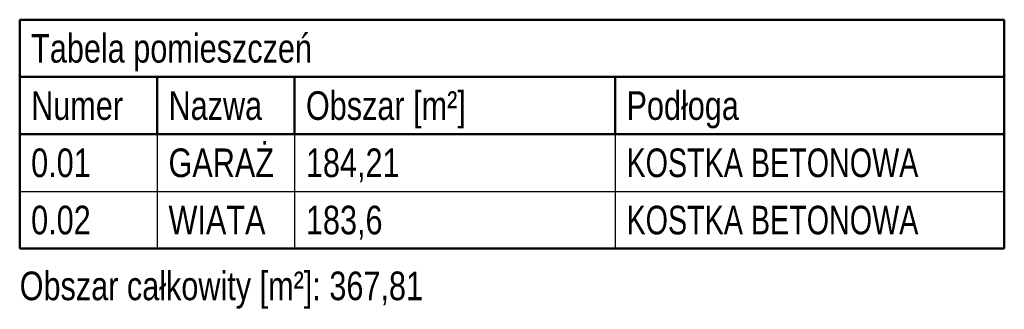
# Model space of a CAD drawing. Header units: centimetres. Extents: x 0 to 55409, y -2708 to 14680.
# Tile 195 of 215: x 53140 to 53828, y 3706 to 3908. Entities that reach past the tile are written whole.
import ezdxf

# ---------------------------------------------------------------- set-up
doc = ezdxf.new("R2010")
doc.units = ezdxf.units.CM
doc.header["$LTSCALE"] = 0.01
doc.layers.add('CKTABELE', color=7, linetype='Continuous')
doc.styles.add('TABELE', font='ic-simplex.shx', dxfattribs={"width": 0.8})

msp = doc.modelspace()

# ---------------------------------------------------------------- linework, layer by layer
at = {"layer": 'CKTABELE', "color": 6, "lineweight": 50}
for p, q in [((53140.299, 3908.131), (53236.299, 3908.131)), ((53140.299, 3908.131), (53140.299, 3868.131)), ((53236.299, 3908.131), (53332.299, 3908.131)), ((53332.299, 3908.131), (53556.299, 3908.131)), ((53556.299, 3908.131), (53764.299, 3908.131)), ((53764.299, 3908.131), (53828.299, 3908.131)), ((53828.299, 3908.131), (53828.299, 3868.131)), ((53140.299, 3868.131), (53140.299, 3828.131)), ((53140.299, 3868.131), (53236.299, 3868.131)), ((53236.299, 3868.131), (53332.299, 3868.131)), ((53236.299, 3868.131), (53236.299, 3828.131)), ((53332.299, 3868.131), (53556.299, 3868.131)), ((53332.299, 3868.131), (53332.299, 3828.131)), ((53556.299, 3868.131), (53764.299, 3868.131)), ((53556.299, 3868.131), (53556.299, 3828.131)), ((53764.299, 3868.131), (53828.299, 3868.131)), ((53828.299, 3868.131), (53828.299, 3828.131)), ((53140.299, 3828.131), (53140.299, 3748.131)), ((53140.299, 3828.131), (53236.299, 3828.131)), ((53236.299, 3828.131), (53332.299, 3828.131)), ((53332.299, 3828.131), (53556.299, 3828.131)), ((53556.299, 3828.131), (53764.299, 3828.131)), ((53764.299, 3828.131), (53828.299, 3828.131)), ((53828.299, 3828.131), (53828.299, 3748.131)), ((53140.299, 3748.131), (53236.299, 3748.131)), ((53236.299, 3748.131), (53332.299, 3748.131)), ((53332.299, 3748.131), (53556.299, 3748.131)), ((53556.299, 3748.131), (53764.299, 3748.131)), ((53764.299, 3748.131), (53828.299, 3748.131))]:
    msp.add_line(p, q, dxfattribs=at)
at = {"layer": 'CKTABELE'}
for p, q in [((53236.299, 3828.131), (53236.299, 3748.131)), ((53332.299, 3828.131), (53332.299, 3748.131)), ((53556.299, 3828.131), (53556.299, 3748.131)), ((53140.299, 3788.131), (53236.299, 3788.131)), ((53236.299, 3788.131), (53332.299, 3788.131)), ((53332.299, 3788.131), (53556.299, 3788.131)), ((53556.299, 3788.131), (53828.299, 3788.131))]:
    msp.add_line(p, q, dxfattribs=at)

# ---------------------------------------------------------------- texts
at = {"layer": 'CKTABELE', "style": 'TABELE', "width": 0.8}
msp.add_text('Obszar całkowity [m²]: 367,81', height=20, dxfattribs=at).set_placement((53140.299, 3712.131))
at = {"layer": 'CKTABELE', "color": 6, "insert": (53148.299, 3898.131), "char_height": 20, "width": 880, "attachment_point": 1, "line_spacing_factor": 0.903614, "style": 'TABELE'}
msp.add_mtext('{\\W0.8;Tabela pomieszczeń}', dxfattribs=at)
at = {"layer": 'CKTABELE', "char_height": 20, "attachment_point": 1, "line_spacing_factor": 0.903614, "style": 'TABELE'}
for s, insert, width in [('{\\W0.8;Obszar [m²]}', (53340.299, 3858.131), 208), ('{\\W0.8;Podłoga}', (53564.299, 3858.131), 256), ('{\\W0.8;Numer}', (53148.299, 3858.131), 80), ('{\\W0.8;Nazwa}', (53244.299, 3858.131), 80), ('{\\W0.8;0.01}', (53148.299, 3818.131), 80), ('{\\W0.8;GARAŻ}', (53244.299, 3818.131), 80), ('{\\W0.8;184,21}', (53340.299, 3818.131), 208), ('{\\W0.75;KOSTKA BETONOWA}', (53564.299, 3818.131), 287.9179), ('{\\W0.8;0.02}', (53148.299, 3778.131), 80), ('{\\W0.8;WIATA}', (53244.299, 3778.131), 80), ('{\\W0.8;183,6}', (53340.299, 3778.131), 208), ('{\\W0.75;KOSTKA BETONOWA}', (53564.299, 3778.131), 287.9179)]:
    msp.add_mtext(s, dxfattribs=dict(at, insert=insert, width=width))

doc.saveas('drawing.dxf')
